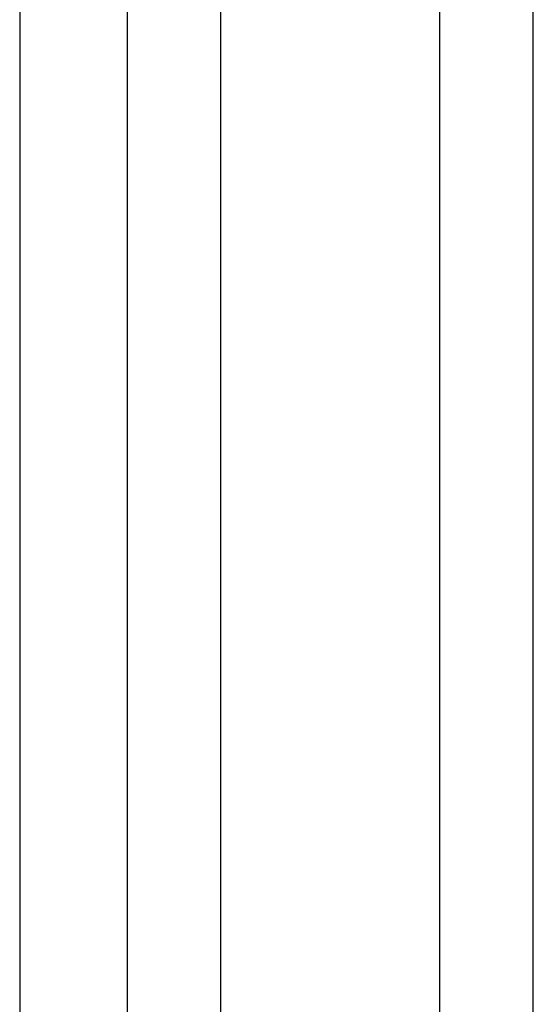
# Model space of a CAD drawing. Header units: inches. Extents: x 12 to 564, y 10 to 374.
# Tile 35 of 159: x 39.4 to 45.17, y 157.9 to 168.96. Entities that reach past the tile are written whole.
import ezdxf

# ---------------------------------------------------------------- set-up
doc = ezdxf.new("R2010")
doc.units = ezdxf.units.IN
doc.header["$LTSCALE"] = 16
doc.header["$MEASUREMENT"] = 0
doc.layers.add('Visible (ANSI)', color=7, linetype='Continuous', lineweight=30)

msp = doc.modelspace()

# ---------------------------------------------------------------- linework, layer by layer
at = {"layer": 'Visible (ANSI)'}
for p, q in [((39.397, 189.329), (39.397, 89.902)), ((40.604, 170.962), (40.604, 139.587)), ((41.654, 170.962), (41.654, 139.587)), ((44.116, 139.576), (44.116, 170.326)), ((45.166, 139.576), (45.166, 170.326))]:
    msp.add_line(p, q, dxfattribs=at)

doc.saveas('drawing.dxf')
